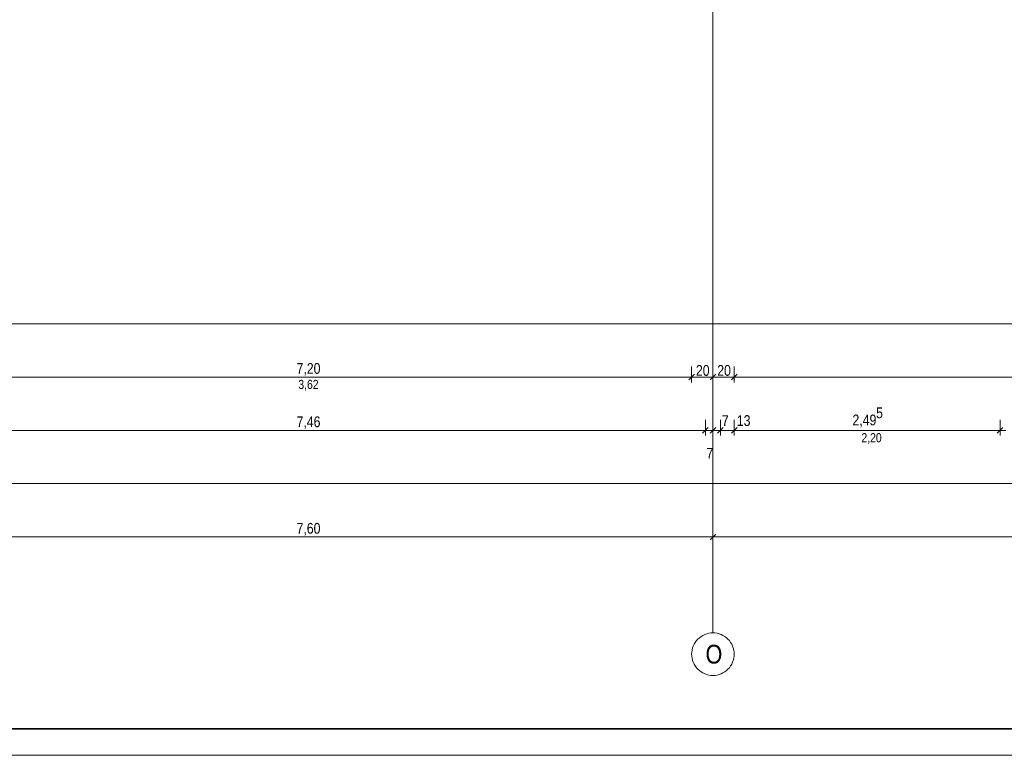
# Model space of a CAD drawing. Extents: x -720 to 300, y 62 to 1162.
# Tile 10 of 143: x -432 to -248, y 62 to 200. Entities that reach past the tile are written whole.
import ezdxf
from ezdxf.lldxf.tags import DXFTag

# ---------------------------------------------------------------- set-up
doc = ezdxf.new("R2010")
doc.units = 0
doc.layers.get('0').update_dxf_attribs({"lineweight": 13})
doc.layers.add('70 -71 Achsen- 1 Gebäudeachsen', color=7, linetype='STRICHPUNKT2-A06G94018I', lineweight=18)
doc.layers.add('iwb_Plankopf Rahmen', color=7, linetype='Continuous', lineweight=35)
doc.layers.add('70 -76 Bemaßung- 2 Allgemein', color=9, linetype='Continuous', lineweight=5, true_color=0x808080)
doc.styles.get("Standard").update_dxf_attribs({"font": 'ARIALN.TTF'})
tags = doc.linetypes.add('STRICHPUNKT2-A06G94018I', pattern=[12.7, 6.35, -3.175, 0, -3.175]).pattern_tags.tags
tags[10:11] = [DXFTag(74, 4), DXFTag(75, 0), DXFTag(340, '0'), DXFTag(46, 0.0), DXFTag(50, 0.0), DXFTag(44, 0.0), DXFTag(45, 0.0)]
tags[8:9] = [DXFTag(74, 4), DXFTag(75, 0), DXFTag(340, '0'), DXFTag(46, 0.0), DXFTag(50, 0.0), DXFTag(44, 0.0), DXFTag(45, 0.0)]
tags[6:7] = [DXFTag(74, 4), DXFTag(75, 0), DXFTag(340, '0'), DXFTag(46, 0.0), DXFTag(50, 0.0), DXFTag(44, 0.0), DXFTag(45, 0.0)]
tags[4:5] = [DXFTag(74, 4), DXFTag(75, 0), DXFTag(340, '0'), DXFTag(46, 0.0), DXFTag(50, 0.0), DXFTag(44, 0.0), DXFTag(45, 0.0)]

# ---------------------------------------------------------------- blocks, each defined once
blk = doc.blocks.new('Referenz-A06G94038I')
at = {"layer": '70 -71 Achsen- 1 Gebäudeachsen', "color": 0, "linetype": 'STRICHPUNKT2-A06G94018I', "lineweight": -2, "ltscale": 0.13}
blk.add_line((-302.36, 1084.85), (-302.36, 85.41), dxfattribs=at)
at = {"layer": '70 -71 Achsen- 1 Gebäudeachsen', "color": 0, "linetype": 'Continuous', "lineweight": -2, "ltscale": 0.13}
for p, q in [((-304.24, 84.94), (-303.89, 85.11)), ((-303.89, 85.11), (-303.52, 85.24)), ((-303.52, 85.24), (-303.14, 85.34)), ((-303.14, 85.34), (-302.75, 85.39)), ((-302.75, 85.39), (-302.36, 85.41)), ((-302.36, 85.41), (-301.97, 85.39)), ((-301.97, 85.39), (-301.58, 85.34)), ((-301.58, 85.34), (-301.2, 85.24)), ((-301.2, 85.24), (-300.83, 85.11)), ((-300.83, 85.11), (-300.47, 84.94)), ((-306.05, 82.94), (-305.89, 83.3)), ((-305.89, 83.3), (-305.68, 83.63)), ((-305.68, 83.63), (-305.45, 83.95)), ((-305.45, 83.95), (-305.19, 84.24)), ((-305.19, 84.24), (-304.89, 84.5)), ((-304.89, 84.5), (-304.58, 84.74)), ((-304.58, 84.74), (-304.24, 84.94)), ((-300.47, 84.94), (-300.14, 84.74)), ((-300.14, 84.74), (-299.82, 84.5)), ((-299.82, 84.5), (-299.53, 84.24)), ((-299.53, 84.24), (-299.27, 83.95)), ((-299.27, 83.95), (-299.03, 83.63)), ((-299.03, 83.63), (-298.83, 83.3)), ((-298.83, 83.3), (-298.66, 82.94)), ((-306.36, 81.41), (-306.34, 81.8)), ((-306.34, 81.02), (-306.36, 81.41)), ((-306.34, 81.8), (-306.28, 82.19)), ((-306.28, 82.19), (-306.19, 82.57)), ((-306.19, 82.57), (-306.05, 82.94)), ((-298.66, 82.94), (-298.53, 82.57)), ((-298.53, 82.57), (-298.43, 82.19)), ((-298.43, 82.19), (-298.38, 81.8)), ((-298.38, 81.8), (-298.36, 81.41)), ((-298.36, 81.41), (-298.38, 81.02)), ((-306.28, 80.63), (-306.34, 81.02)), ((-306.19, 80.25), (-306.28, 80.63)), ((-306.05, 79.88), (-306.19, 80.25)), ((-305.89, 79.53), (-306.05, 79.88)), ((-305.68, 79.19), (-305.89, 79.53)), ((-298.83, 79.53), (-299.03, 79.19)), ((-298.66, 79.88), (-298.83, 79.53)), ((-298.53, 80.25), (-298.66, 79.88)), ((-298.43, 80.63), (-298.53, 80.25)), ((-298.38, 81.02), (-298.43, 80.63)), ((-305.45, 78.87), (-305.68, 79.19)), ((-305.19, 78.58), (-305.45, 78.87)), ((-304.89, 78.32), (-305.19, 78.58)), ((-304.58, 78.09), (-304.89, 78.32)), ((-304.24, 77.88), (-304.58, 78.09)), ((-303.89, 77.72), (-304.24, 77.88)), ((-303.52, 77.58), (-303.89, 77.72)), ((-300.83, 77.72), (-301.2, 77.58)), ((-300.47, 77.88), (-300.83, 77.72)), ((-300.14, 78.09), (-300.47, 77.88)), ((-299.82, 78.32), (-300.14, 78.09)), ((-299.53, 78.58), (-299.82, 78.32)), ((-299.27, 78.87), (-299.53, 78.58)), ((-299.03, 79.19), (-299.27, 78.87)), ((-303.14, 77.49), (-303.52, 77.58)), ((-302.75, 77.43), (-303.14, 77.49)), ((-302.36, 77.41), (-302.75, 77.43)), ((-301.97, 77.43), (-302.36, 77.41)), ((-301.58, 77.49), (-301.97, 77.43)), ((-301.2, 77.58), (-301.58, 77.49))]:
    blk.add_line(p, q, dxfattribs=at)
at = {"layer": '70 -76 Bemaßung- 2 Allgemein', "color": 0, "linetype": 'Continuous', "lineweight": -2, "ltscale": 0.13}
for p, q in [((-4.42, 143.41), (-682.36, 143.41)), ((-306.36, 135.41), (-306.36, 132.41)), ((-306.36, 135.41), (-306.36, 132.41)), ((-302.36, 135.41), (-302.36, 132.41)), ((-302.36, 135.41), (-302.36, 132.41)), ((-298.36, 135.41), (-298.36, 132.41)), ((-298.36, 135.41), (-298.36, 132.41)), ((-307.42, 133.41), (-449.3, 133.41)), ((-305.86, 133.41), (-307.42, 133.41)), ((-305.83, 133.94), (-306.89, 132.88)), ((-306.89, 132.88), (-305.83, 133.94)), ((-306.86, 133.41), (-305.3, 133.41)), ((-303.42, 133.41), (-305.3, 133.41)), ((-301.86, 133.41), (-303.42, 133.41)), ((-302.89, 132.88), (-301.83, 133.94)), ((-301.83, 133.94), (-302.89, 132.88)), ((-302.86, 133.41), (-301.3, 133.41)), ((-299.42, 133.41), (-301.3, 133.41)), ((-297.86, 133.41), (-299.42, 133.41)), ((-297.83, 133.94), (-298.89, 132.88)), ((-298.89, 132.88), (-297.83, 133.94)), ((-298.86, 133.41), (-297.3, 133.41)), ((-155.42, 133.41), (-297.3, 133.41)), ((-303.23, 123.94), (-304.29, 122.88)), ((-303.23, 123.94), (-304.29, 122.88)), ((-303.76, 125.41), (-303.76, 122.41)), ((-303.76, 125.41), (-303.76, 122.41)), ((-301.83, 123.94), (-302.89, 122.88)), ((-302.89, 122.88), (-301.83, 123.94)), ((-302.36, 125.41), (-302.36, 122.41)), ((-302.36, 125.41), (-302.36, 122.41)), ((-300.43, 123.94), (-301.49, 122.88)), ((-301.49, 122.88), (-300.43, 123.94)), ((-300.96, 125.41), (-300.96, 122.41)), ((-300.96, 125.41), (-300.96, 122.41)), ((-298.89, 122.88), (-297.83, 123.94)), ((-298.89, 122.88), (-297.83, 123.94)), ((-298.36, 125.41), (-298.36, 122.41)), ((-298.36, 125.41), (-298.36, 122.41)), ((-248.99, 122.88), (-247.93, 123.94)), ((-247.93, 123.94), (-248.99, 122.88)), ((-248.46, 125.41), (-248.46, 122.41)), ((-248.46, 125.41), (-248.46, 122.41)), ((-304.82, 123.41), (-451.9, 123.41)), ((-304.82, 123.41), (-305.88, 123.41)), ((-303.26, 123.41), (-304.82, 123.41)), ((-303.26, 123.41), (-304.82, 123.41)), ((-303.42, 123.41), (-304.48, 123.41)), ((-302.36, 123.41), (-303.76, 123.41)), ((-301.86, 123.41), (-303.42, 123.41)), ((-302.02, 123.41), (-303.08, 123.41)), ((-302.86, 123.41), (-301.3, 123.41)), ((-300.96, 123.41), (-302.36, 123.41)), ((-300.46, 123.41), (-302.02, 123.41)), ((-301.46, 123.41), (-299.9, 123.41)), ((-301.3, 123.41), (-300.24, 123.41)), ((-298.36, 123.41), (-300.96, 123.41)), ((-299.9, 123.41), (-298.84, 123.41)), ((-298.86, 123.41), (-297.3, 123.41)), ((-298.86, 123.41), (-297.3, 123.41)), ((-297.3, 123.41), (-296.24, 123.41)), ((-249.52, 123.41), (-297.3, 123.41)), ((-247.96, 123.41), (-249.52, 123.41)), ((-248.96, 123.41), (-247.4, 123.41)), ((0.58, 113.41), (-682.36, 113.41)), ((-302.36, 105.41), (-302.36, 102.41)), ((-302.36, 105.41), (-302.36, 102.41)), ((-302.89, 102.88), (-301.83, 103.94)), ((-301.83, 103.94), (-302.89, 102.88)), ((-303.42, 103.41), (-453.3, 103.41)), ((-301.86, 103.41), (-303.42, 103.41)), ((-302.86, 103.41), (-301.3, 103.41)), ((-151.42, 103.41), (-301.3, 103.41))]:
    blk.add_line(p, q, dxfattribs=at)
at = {"layer": '70 -71 Achsen- 1 Gebäudeachsen', "color": 0, "linetype": 'Continuous', "lineweight": -2, "ltscale": 0.13, "insert": (-303.74, 83.17), "char_height": 3.5241, "attachment_point": 1}
blk.add_mtext('{\\fArial Narrow;O}', dxfattribs=at)
at = {"layer": '70 -76 Bemaßung- 2 Allgemein', "color": 0, "linetype": 'Continuous', "lineweight": -2, "ltscale": 0.13, "attachment_point": 1}
for s, insert, char_height in [('{\\fArial Narrow;7,20}', (-380.5, 136.03), 2.0138), ('{\\fArial Narrow;20}', (-305.55, 135.66), 2.0138), ('{\\fArial Narrow;20}', (-301.55, 135.66), 2.0138), ('{\\fArial Narrow;3,62}', (-380.16, 132.88), 1.7), ('{\\fArial Narrow;5}', (-271.74, 127.7), 2.0138), ('{\\fArial Narrow;7,46}', (-380.5, 126.03), 2.0138), ('{\\fArial Narrow;7}', (-300.68, 126.24), 2.0138), ('{\\fArial Narrow;13}', (-297.87, 126.25), 2.0138), ('{\\fArial Narrow;2,49}', (-276.17, 126.36), 2.0138), ('{\\fArial Narrow;2,20}', (-274.48, 122.88), 1.7), ('{\\fArial Narrow;7}', (-303.59, 120.1), 2.0138), ('{\\fArial Narrow;7,60}', (-380.5, 106.03), 2.0138)]:
    blk.add_mtext(s, dxfattribs=dict(at, insert=insert, char_height=char_height))

msp = doc.modelspace()

# ---------------------------------------------------------------- linework, layer by layer
at = {"layer": 'iwb_Plankopf Rahmen', "color": 8, "lineweight": 13, "ltscale": 0.13, "true_color": 0x808080}
msp.add_lwpolyline([(300.35, 62.43), (-719.65, 62.43), (-719.65, 1162.43), (300.35, 1162.43), (300.35, 62.43)], close=True, dxfattribs=at)
at = {"layer": 'iwb_Plankopf Rahmen', "ltscale": 0.35}
msp.add_lwpolyline([(-699.65, 67.43), (-699.65, 1157.43), (295.35, 1157.43), (295.35, 67.43), (-599.65, 67.43), (-699.65, 67.43)], close=True, dxfattribs=at)

# ---------------------------------------------------------------- block references
at = {"color": 8, "lineweight": 13, "ltscale": 0.13, "true_color": 0x808080}
msp.add_blockref('Referenz-A06G94038I', (0, 0), dxfattribs=at)

doc.saveas('drawing.dxf')
